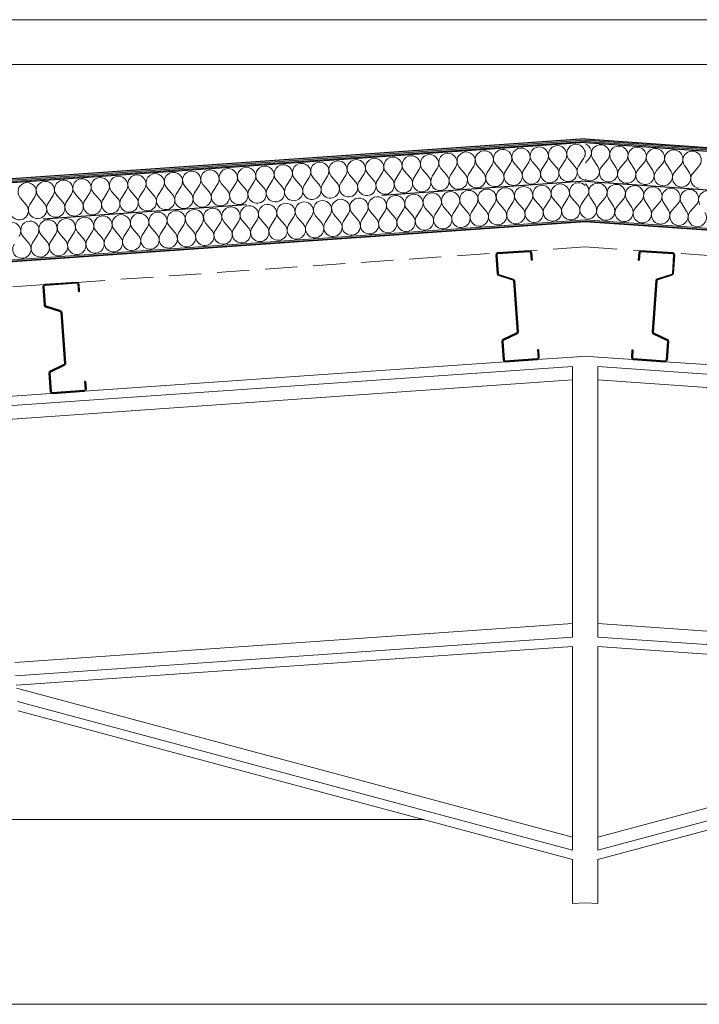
# Model space of a CAD drawing. Header units: millimetres. Extents: x 30792 to 66615, y -300 to 6970.
# Tile 28 of 58: x 47897 to 48956, y 5400 to 6935. Entities that reach past the tile are written whole.
import ezdxf

# ---------------------------------------------------------------- set-up
doc = ezdxf.new("R2010")
doc.units = ezdxf.units.MM
doc.header["$MEASUREMENT"] = 0
for name, pattern in [('Discontinu', [529.166651, 317.499995, -211.666656]), ('Pointillé', [75, 50, -25]), ('Wipeout_Contour', [1000, 0, -1000])]:
    doc.linetypes.add(name, pattern=pattern)
for name, color, linetype in [('Finitions - Etanchéité.5-Etanchéité', 7, 'Continuous'), ('Métal _ Charpente Couverture.Charp_Couv_Bard_Métal', 7, 'Continuous'), ('Métal _ Charpente.Charp_Couv_Bard_Métal', 7, 'Continuous'), ('Métal _ Finitions.Charp_Couv_Bard_Méta', 7, 'Continuous'), ('Nouveau_Plâtrerie _ Plafonds (Finition).Plâtrerie', 7, 'Continuous'), ('Nouveau_Structure _ Murs maçonnés.GO', 7, 'Continuous')]:
    doc.layers.add(name, color=color, linetype=linetype)
pattern_1 = [(135, (0, 0), (79.54951, 79.54951), []), (135, (-26.52, -26.52), (79.54951, 79.54951), [])]

# ---------------------------------------------------------------- blocks, each defined once
blk = doc.blocks.new('Élément de coupe_32')
at = {"layer": 'Nouveau_Structure _ Murs maçonnés.GO', "color": 251, "linetype": 'Continuous', "lineweight": 15, "true_color": 0x6a6a6a}
blk.add_line((40780, 5400), (56777.3, 5400), dxfattribs=at)
blk = doc.blocks.new('*X38')
at = {"layer": 'Finitions - Etanchéité.5-Etanchéité', "linetype": 'Continuous', "lineweight": 15, "true_color": 0x2e45b3}
blk.add_hatch(color=175, dxfattribs=at).paths.add_polyline_path([(63618.3, 5705.5), (63618.3, 5707.5), (48778.3, 6745.3), (48778.3, 6743.3)])
blk = doc.blocks.new('*X39')
at = {"layer": 'Finitions - Etanchéité.5-Etanchéité', "linetype": 'Continuous', "lineweight": 15, "true_color": 0x6a6a6a}
blk.add_hatch(color=251, dxfattribs=at).paths.add_polyline_path([(63618.3, 5707.5), (63618.3, 5709.5), (48778.3, 6747.3), (48778.3, 6745.3)])
blk = doc.blocks.new('*X40')
at = {"layer": 'Finitions - Etanchéité.5-Etanchéité', "linetype": 'Continuous', "lineweight": 15, "true_color": 0xe8e8e8}
blk.add_hatch(color=254, dxfattribs=at).paths.add_polyline_path([(63618.3, 5709.5), (63618.3, 5711.6), (48778.3, 6749.3), (48778.3, 6747.3)])
blk = doc.blocks.new('*X41')
at = {"layer": 'Finitions - Etanchéité.5-Etanchéité', "color": 2, "linetype": 'Continuous', "lineweight": 15, "true_color": 0xfee600}
for p, q in [((48784.6, 6718.5), (48778.3, 6711.1)), ((48790.3, 6718.1), (48798.1, 6706.1)), ((48813.1, 6716.5), (48803.8, 6705.7)), ((48818.8, 6716.1), (48826.6, 6704.1)), ((48841.6, 6714.5), (48832.3, 6703.7)), ((48847.3, 6714.1), (48855.1, 6702.1)), ((48870.1, 6712.5), (48860.8, 6701.7)), ((48875.8, 6712.1), (48883.6, 6700.1)), ((48898.6, 6710.5), (48889.3, 6699.7)), ((48904.3, 6710.1), (48912.1, 6698.1)), ((48927.1, 6708.5), (48917.8, 6697.7)), ((48932.8, 6708.1), (48940.6, 6696.1)), ((48955.6, 6706.5), (48946.3, 6695.7))]:
    blk.add_line(p, q, dxfattribs=at)
for centre, start, end in [((48773.8, 6727.8), 319.1301, 71.8529), ((48802.3, 6725.8), 319.1301, 212.8699), ((48830.8, 6723.8), 319.1301, 212.8699), ((48859.3, 6721.8), 319.1301, 212.8699), ((48887.8, 6719.8), 319.1301, 212.8699), ((48916.3, 6717.8), 319.1301, 212.8699), ((48944.8, 6715.9), 319.1301, 212.8699), ((48786.1, 6698.3), 266, 32.8699), ((48814.6, 6696.3), 139.1301, 266), ((48814.6, 6696.3), 266, 32.8699), ((48843.1, 6694.3), 139.1301, 266), ((48843.1, 6694.3), 266, 32.8699), ((48871.6, 6692.3), 139.1301, 266), ((48871.6, 6692.3), 266, 32.8699), ((48900.1, 6690.3), 139.1301, 266), ((48900.1, 6690.3), 266, 32.8699), ((48928.6, 6688.3), 139.1301, 266), ((48928.6, 6688.3), 266, 32.8699), ((48957.1, 6686.4), 139.1301, 266), ((48786.1, 6698.3), 236.8664, 266)]:
    blk.add_arc(centre, 14.3, start, end, dxfattribs=at)
blk = doc.blocks.new('*X42')
at = {"layer": 'Finitions - Etanchéité.5-Etanchéité', "color": 2, "linetype": 'Continuous', "lineweight": 15, "true_color": 0xfee600}
for p, q in [((48780.5, 6658.6), (48778.3, 6656.1)), ((48786.2, 6658.2), (48793.9, 6646.2)), ((48809, 6656.6), (48799.6, 6645.8)), ((48814.7, 6656.2), (48822.4, 6644.2)), ((48837.5, 6654.6), (48828.1, 6643.8)), ((48843.2, 6654.2), (48850.9, 6642.2)), ((48866, 6652.6), (48856.6, 6641.8)), ((48871.7, 6652.2), (48879.4, 6640.2)), ((48894.5, 6650.6), (48885.1, 6639.8)), ((48900.2, 6650.2), (48907.9, 6638.2)), ((48923, 6648.6), (48913.6, 6637.8)), ((48928.7, 6648.2), (48936.4, 6636.2)), ((48951.5, 6646.7), (48942.1, 6635.8))]:
    blk.add_line(p, q, dxfattribs=at)
for centre, start, end in [((48769.6, 6668), 319.1301, 52.8118), ((48798.1, 6666), 319.1301, 212.8699), ((48826.7, 6664), 319.1301, 212.8699), ((48855.2, 6662), 319.1301, 212.8699), ((48883.7, 6660), 319.1301, 212.8699), ((48912.2, 6658), 319.1301, 212.8699), ((48940.7, 6656), 319.1301, 212.8699), ((48969.2, 6654), 319.1301, 212.8699), ((48781.9, 6638.5), 266, 32.8699), ((48810.4, 6636.5), 139.1301, 266), ((48810.4, 6636.5), 266, 32.8699), ((48838.9, 6634.5), 139.1301, 266), ((48838.9, 6634.5), 266, 32.8699), ((48867.4, 6632.5), 139.1301, 266), ((48867.4, 6632.5), 266, 32.8699), ((48895.9, 6630.5), 139.1301, 266), ((48895.9, 6630.5), 266, 32.8699), ((48924.4, 6628.5), 139.1301, 266), ((48924.4, 6628.5), 266, 32.8699), ((48952.9, 6626.5), 139.1301, 266), ((48952.9, 6626.5), 266, 32.8699), ((48781.9, 6638.5), 255.3084, 266)]:
    blk.add_arc(centre, 14.3, start, end, dxfattribs=at)
blk = doc.blocks.new('Élément de coupe_34')
at = {"layer": 'Finitions - Etanchéité.5-Etanchéité', "linetype": 'Continuous', "lineweight": 15, "true_color": 0x3e35cc}
blk.add_hatch(color=182, dxfattribs=at).paths.add_polyline_path([(63618.3, 5583.2), (63618.3, 5585.2), (48778.3, 6623), (48778.3, 6621)])
at = {"layer": 'Finitions - Etanchéité.5-Etanchéité', "linetype": 'Continuous', "lineweight": 15, "true_color": 0x2e45b3}
h = blk.add_hatch(dxfattribs=at)
h.set_pattern_fill('Acier', color=175, style=0, pattern_type=2)
h.set_pattern_definition([(41, (0, 0), (-73.80664, 84.90483), []), (41, (-24.6, 28.3), (-73.80664, 84.90483), [])])
h.paths.add_polyline_path([(63618.3, 5582.3), (63618.3, 5583.2), (48778.3, 6621), (48778.3, 6620.1)])
at = {"layer": 'Finitions - Etanchéité.5-Etanchéité', "lineweight": 0}
for name in ['*X40', '*X39', '*X38']:
    blk.add_blockref(name, (0, 0), dxfattribs=at)
at = {"color": 254, "linetype": 'Wipeout_Contour', "lineweight": 0, "ltscale": 226218.050054}
blk.add_wipeout([(63618.3, 5645.4), (63618.3, 5705.5), (48778.3, 6743.3), (48778.3, 6683.1)], dxfattribs=at).dxf.layer = 'Finitions - Etanchéité.5-Etanchéité'
at = {"layer": 'Finitions - Etanchéité.5-Etanchéité', "lineweight": 0}
blk.add_blockref('*X41', (0, 0), dxfattribs=at)
at = {"color": 254, "linetype": 'Wipeout_Contour', "lineweight": 0, "ltscale": 226191.088457}
blk.add_wipeout([(63618.3, 5585.2), (63618.3, 5645.4), (48778.3, 6683.1), (48778.3, 6623)], dxfattribs=at).dxf.layer = 'Finitions - Etanchéité.5-Etanchéité'
at = {"layer": 'Finitions - Etanchéité.5-Etanchéité', "color": 7, "linetype": 'Continuous', "lineweight": 25}
for p, q in [((48778.3, 6749.3), (63618.3, 5711.6)), ((48778.3, 6743.3), (63618.3, 5705.5))]:
    blk.add_line(p, q, dxfattribs=at)
at = {"layer": 'Finitions - Etanchéité.5-Etanchéité', "color": 7, "linetype": 'Continuous', "lineweight": 15}
for p, q in [((48778.3, 6747.3), (63618.3, 5709.5)), ((48778.3, 6745.3), (63618.3, 5707.5)), ((48778.3, 6623), (63618.3, 5585.2)), ((48778.3, 6621), (63618.3, 5583.2)), ((48778.3, 6620.1), (63618.3, 5582.3))]:
    blk.add_line(p, q, dxfattribs=at)
at = {"layer": 'Finitions - Etanchéité.5-Etanchéité', "color": 7, "linetype": 'Discontinu', "lineweight": 25}
blk.add_line((48778.3, 6683.1), (63618.3, 5645.4), dxfattribs=at)
at = {"layer": 'Finitions - Etanchéité.5-Etanchéité', "color": 251, "linetype": 'Pointillé', "lineweight": 15, "true_color": 0x6a6a6a}
blk.add_line((48778.3, 6580.9), (49570.5, 6525.5), dxfattribs=at)
at = {"layer": 'Finitions - Etanchéité.5-Etanchéité', "lineweight": 0}
blk.add_blockref('*X42', (0, 0), dxfattribs=at)
blk = doc.blocks.new('*X44')
at = {"layer": 'Finitions - Etanchéité.5-Etanchéité', "linetype": 'Continuous', "lineweight": 15, "true_color": 0x2e45b3}
blk.add_hatch(color=175, dxfattribs=at).paths.add_polyline_path([(33938.3, 5707.5), (33938.3, 5705.5), (48778.3, 6743.3), (48778.3, 6745.3)])
blk = doc.blocks.new('*X45')
at = {"layer": 'Finitions - Etanchéité.5-Etanchéité', "linetype": 'Continuous', "lineweight": 15, "true_color": 0x6a6a6a}
blk.add_hatch(color=251, dxfattribs=at).paths.add_polyline_path([(33938.3, 5709.5), (33938.3, 5707.5), (48778.3, 6745.3), (48778.3, 6747.3)])
blk = doc.blocks.new('*X46')
at = {"layer": 'Finitions - Etanchéité.5-Etanchéité', "linetype": 'Continuous', "lineweight": 15, "true_color": 0xe8e8e8}
blk.add_hatch(color=254, dxfattribs=at).paths.add_polyline_path([(33938.3, 5711.6), (33938.3, 5709.5), (48778.3, 6747.3), (48778.3, 6749.3)])
blk = doc.blocks.new('*X47')
at = {"layer": 'Finitions - Etanchéité.5-Etanchéité', "color": 2, "linetype": 'Continuous', "lineweight": 15, "true_color": 0xfee600}
for p, q in [((48625.6, 6696.8), (48633.3, 6708.8)), ((48648.4, 6698.4), (48639, 6709.2)), ((48654.1, 6698.8), (48661.8, 6710.8)), ((48676.9, 6700.4), (48667.5, 6711.2)), ((48682.6, 6700.8), (48690.3, 6712.8)), ((48705.4, 6702.4), (48696, 6713.2)), ((48711.1, 6702.8), (48718.9, 6714.8)), ((48733.9, 6704.3), (48724.6, 6715.2)), ((48739.6, 6704.7), (48747.4, 6716.7)), ((48762.4, 6706.3), (48753.1, 6717.1)), ((48768.1, 6706.7), (48775.9, 6718.7)), ((48397.6, 6680.8), (48405.3, 6692.8)), ((48420.4, 6682.4), (48411, 6693.2)), ((48426.1, 6682.8), (48433.8, 6694.8)), ((48448.9, 6684.4), (48439.5, 6695.2)), ((48454.6, 6684.8), (48462.3, 6696.8)), ((48477.4, 6686.4), (48468, 6697.2)), ((48483.1, 6686.8), (48490.8, 6698.8)), ((48505.9, 6688.4), (48496.5, 6699.2)), ((48511.6, 6688.8), (48519.3, 6700.8)), ((48534.4, 6690.4), (48525, 6701.2)), ((48540.1, 6690.8), (48547.8, 6702.8)), ((48562.9, 6692.4), (48553.5, 6703.2)), ((48568.6, 6692.8), (48576.3, 6704.8)), ((48591.4, 6694.4), (48582, 6705.2)), ((48597.1, 6694.8), (48604.8, 6706.8)), ((48619.9, 6696.4), (48610.5, 6707.2)), ((48192.4, 6666.5), (48183, 6677.3)), ((48198.1, 6666.9), (48205.8, 6678.9)), ((48220.9, 6668.5), (48211.5, 6679.3)), ((48226.6, 6668.9), (48234.3, 6680.9)), ((48249.4, 6670.5), (48240, 6681.3)), ((48255.1, 6670.9), (48262.8, 6682.9)), ((48277.9, 6672.5), (48268.5, 6683.3)), ((48283.6, 6672.9), (48291.3, 6684.9)), ((48306.4, 6674.5), (48297, 6685.3)), ((48312.1, 6674.9), (48319.8, 6686.8)), ((48334.9, 6676.4), (48325.5, 6687.2)), ((48340.6, 6676.8), (48348.3, 6688.8)), ((48363.4, 6678.4), (48354, 6689.2)), ((48369.1, 6678.8), (48376.8, 6690.8)), ((48391.9, 6680.4), (48382.5, 6691.2)), ((47970, 6650.9), (47977.8, 6662.9)), ((47992.9, 6652.5), (47983.5, 6663.3)), ((47998.6, 6652.9), (48006.3, 6664.9)), ((48021.4, 6654.5), (48012, 6665.3)), ((48027.1, 6654.9), (48034.8, 6666.9)), ((48049.9, 6656.5), (48040.5, 6667.3)), ((48055.6, 6656.9), (48063.3, 6668.9)), ((48078.4, 6658.5), (48069, 6669.3)), ((48084.1, 6658.9), (48091.8, 6670.9)), ((48106.9, 6660.5), (48097.5, 6671.3)), ((48112.6, 6660.9), (48120.3, 6672.9)), ((48135.4, 6662.5), (48126, 6673.3)), ((48141.1, 6662.9), (48148.8, 6674.9)), ((48163.9, 6664.5), (48154.5, 6675.3)), ((48169.6, 6664.9), (48177.3, 6676.9)), ((47907.3, 6646.5), (47898, 6657.4)), ((47913, 6646.9), (47920.8, 6658.9)), ((47935.8, 6648.5), (47926.5, 6659.3)), ((47941.5, 6648.9), (47949.3, 6660.9)), ((47964.3, 6650.5), (47955, 6661.3))]:
    blk.add_line(p, q, dxfattribs=at)
for centre, start, end in [((48735.4, 6724.5), 94, 220.8699), ((48735.4, 6724.5), 327.1301, 94), ((48763.9, 6726.5), 94, 220.8699), ((48763.9, 6726.5), 327.1301, 94), ((48535.8, 6710.5), 94, 220.8699), ((48535.8, 6710.5), 327.1301, 94), ((48564.3, 6712.5), 94, 220.8699), ((48564.3, 6712.5), 327.1301, 94), ((48592.8, 6714.5), 94, 220.8699), ((48592.8, 6714.5), 327.1301, 94), ((48621.3, 6716.5), 94, 220.8699), ((48621.3, 6716.5), 327.1301, 94), ((48649.8, 6718.5), 94, 220.8699), ((48649.8, 6718.5), 327.1301, 94), ((48678.4, 6720.5), 94, 220.8699), ((48678.4, 6720.5), 327.1301, 94), ((48706.9, 6722.5), 94, 220.8699), ((48706.9, 6722.5), 327.1301, 94), ((48792.4, 6728.5), 170.1424, 189.8576), ((48307.8, 6694.6), 94, 220.8699), ((48307.8, 6694.6), 327.1301, 94), ((48336.3, 6696.6), 94, 220.8699), ((48336.3, 6696.6), 327.1301, 94), ((48364.8, 6698.6), 94, 220.8699), ((48364.8, 6698.6), 327.1301, 94), ((48393.3, 6700.6), 94, 220.8699), ((48393.3, 6700.6), 327.1301, 94), ((48421.8, 6702.6), 94, 220.8699), ((48421.8, 6702.6), 327.1301, 94), ((48450.3, 6704.6), 94, 220.8699), ((48450.3, 6704.6), 327.1301, 94), ((48478.8, 6706.6), 94, 220.8699), ((48478.8, 6706.6), 327.1301, 94), ((48507.3, 6708.6), 94, 220.8699), ((48507.3, 6708.6), 327.1301, 94), ((48079.8, 6678.7), 94, 220.8699), ((48079.8, 6678.7), 327.1301, 94), ((48108.3, 6680.7), 94, 220.8699), ((48108.3, 6680.7), 327.1301, 94), ((48136.8, 6682.6), 94, 220.8699), ((48136.8, 6682.6), 327.1301, 94), ((48165.3, 6684.6), 94, 220.8699), ((48165.3, 6684.6), 327.1301, 94), ((48193.8, 6686.6), 94, 220.8699), ((48193.8, 6686.6), 327.1301, 94), ((48222.3, 6688.6), 94, 220.8699), ((48222.3, 6688.6), 327.1301, 94), ((48250.8, 6690.6), 94, 220.8699), ((48250.8, 6690.6), 327.1301, 94), ((48279.3, 6692.6), 94, 220.8699), ((48279.3, 6692.6), 327.1301, 94), ((48580.6, 6685), 147.1301, 40.8699), ((48609.1, 6687), 147.1301, 40.8699), ((48637.6, 6689), 147.1301, 40.8699), ((48666.1, 6691), 147.1301, 40.8699), ((48694.6, 6693), 147.1301, 40.8699), ((48723.1, 6695), 147.1301, 40.8699), ((48751.6, 6697), 147.1301, 40.8699), ((48780.1, 6699), 147.1301, 262.693), ((47908.8, 6666.7), 94, 220.8699), ((47908.8, 6666.7), 327.1301, 94), ((47937.3, 6668.7), 94, 220.8699), ((47937.3, 6668.7), 327.1301, 94), ((47965.8, 6670.7), 94, 220.8699), ((47965.8, 6670.7), 327.1301, 94), ((47994.3, 6672.7), 94, 220.8699), ((47994.3, 6672.7), 327.1301, 94), ((48022.8, 6674.7), 94, 220.8699), ((48022.8, 6674.7), 327.1301, 94), ((48051.3, 6676.7), 94, 220.8699), ((48051.3, 6676.7), 327.1301, 94), ((48352.6, 6669.1), 147.1301, 40.8699), ((48381.1, 6671.1), 147.1301, 40.8699), ((48409.6, 6673.1), 147.1301, 40.8699), ((48438.1, 6675.1), 147.1301, 40.8699), ((48466.6, 6677.1), 147.1301, 40.8699), ((48495.1, 6679.1), 147.1301, 40.8699), ((48523.6, 6681), 147.1301, 40.8699), ((48552.1, 6683), 147.1301, 40.8699), ((48124.6, 6653.1), 147.1301, 40.8699), ((48153.1, 6655.1), 147.1301, 40.8699), ((48181.6, 6657.1), 147.1301, 40.8699), ((48210.1, 6659.1), 147.1301, 40.8699), ((48238.6, 6661.1), 147.1301, 40.8699), ((48267.1, 6663.1), 147.1301, 40.8699), ((48295.6, 6665.1), 147.1301, 40.8699), ((48324.1, 6667.1), 147.1301, 40.8699), ((47925, 6639.2), 147.1301, 40.8699), ((47953.5, 6641.2), 147.1301, 40.8699), ((47982, 6643.2), 147.1301, 40.8699), ((48010.6, 6645.2), 147.1301, 40.8699), ((48039.1, 6647.2), 147.1301, 40.8699), ((48067.6, 6649.2), 147.1301, 40.8699), ((48096.1, 6651.2), 147.1301, 40.8699), ((47896.5, 6637.2), 147.1301, 40.8699)]:
    blk.add_arc(centre, 14.3, start, end, dxfattribs=at)
blk = doc.blocks.new('*X48')
at = {"layer": 'Finitions - Etanchéité.5-Etanchéité', "color": 2, "linetype": 'Continuous', "lineweight": 15, "true_color": 0xfee600}
for p, q in [((48601.3, 6634.9), (48609, 6646.9)), ((48624.1, 6636.5), (48614.7, 6647.3)), ((48629.8, 6636.9), (48637.5, 6648.9)), ((48652.6, 6638.5), (48643.2, 6649.3)), ((48658.3, 6638.9), (48666, 6650.9)), ((48681.1, 6640.5), (48671.7, 6651.3)), ((48686.8, 6640.9), (48694.5, 6652.9)), ((48709.6, 6642.5), (48700.2, 6653.3)), ((48715.3, 6642.9), (48723, 6654.9)), ((48738.1, 6644.5), (48728.7, 6655.3)), ((48743.8, 6644.9), (48751.5, 6656.9)), ((48766.6, 6646.5), (48757.2, 6657.3)), ((48772.3, 6646.9), (48778.3, 6656.2)), ((48396.1, 6620.6), (48386.7, 6631.4)), ((48401.8, 6621), (48409.5, 6633)), ((48424.6, 6622.6), (48415.2, 6633.4)), ((48430.3, 6623), (48438, 6635)), ((48453.1, 6624.6), (48443.7, 6635.4)), ((48458.8, 6625), (48466.5, 6637)), ((48481.6, 6626.6), (48472.2, 6637.4)), ((48487.3, 6627), (48495, 6639)), ((48510.1, 6628.5), (48500.7, 6639.4)), ((48515.8, 6628.9), (48523.5, 6640.9)), ((48538.6, 6630.5), (48529.2, 6641.3)), ((48544.3, 6630.9), (48552, 6642.9)), ((48567.1, 6632.5), (48557.7, 6643.3)), ((48572.8, 6632.9), (48580.5, 6644.9)), ((48595.6, 6634.5), (48586.2, 6645.3)), ((48173.7, 6605), (48181.5, 6617)), ((48196.5, 6606.6), (48187.2, 6617.4)), ((48202.2, 6607), (48210, 6619)), ((48225.1, 6608.6), (48215.7, 6619.4)), ((48230.8, 6609), (48238.5, 6621)), ((48253.6, 6610.6), (48244.2, 6621.4)), ((48259.3, 6611), (48267, 6623)), ((48282.1, 6612.6), (48272.7, 6623.4)), ((48287.8, 6613), (48295.5, 6625)), ((48310.6, 6614.6), (48301.2, 6625.4)), ((48316.3, 6615), (48324, 6627)), ((48339.1, 6616.6), (48329.7, 6627.4)), ((48344.8, 6617), (48352.5, 6629)), ((48367.6, 6618.6), (48358.2, 6629.4)), ((48373.3, 6619), (48381, 6631)), ((47945.7, 6589.1), (47953.5, 6601.1)), ((47968.5, 6590.7), (47959.2, 6601.5)), ((47974.2, 6591.1), (47982, 6603.1)), ((47997, 6592.7), (47987.7, 6603.5)), ((48002.7, 6593.1), (48010.5, 6605.1)), ((48025.5, 6594.7), (48016.2, 6605.5)), ((48031.2, 6595.1), (48039, 6607.1)), ((48054, 6596.7), (48044.7, 6607.5)), ((48059.7, 6597.1), (48067.5, 6609.1)), ((48082.5, 6598.7), (48073.2, 6609.5)), ((48088.2, 6599.1), (48096, 6611.1)), ((48111, 6600.6), (48101.7, 6611.5)), ((48116.7, 6601), (48124.5, 6613)), ((48139.5, 6602.6), (48130.2, 6613.4)), ((48145.2, 6603), (48153, 6615)), ((48168, 6604.6), (48158.7, 6615.4)), ((47911.5, 6586.7), (47902.2, 6597.5)), ((47917.2, 6587.1), (47925, 6599.1)), ((47940, 6588.7), (47930.7, 6599.5))]:
    blk.add_line(p, q, dxfattribs=at)
for centre, start, end in [((48739.5, 6664.6), 94, 220.8699), ((48739.5, 6664.6), 327.1301, 94), ((48768, 6666.6), 94, 220.8699), ((48768, 6666.6), 44.1996, 94), ((48511.5, 6648.7), 94, 220.8699), ((48511.5, 6648.7), 327.1301, 94), ((48540, 6650.7), 94, 220.8699), ((48540, 6650.7), 327.1301, 94), ((48568.5, 6652.7), 94, 220.8699), ((48568.5, 6652.7), 327.1301, 94), ((48597, 6654.7), 94, 220.8699), ((48597, 6654.7), 327.1301, 94), ((48625.5, 6656.7), 94, 220.8699), ((48625.5, 6656.7), 327.1301, 94), ((48654, 6658.7), 94, 220.8699), ((48654, 6658.7), 327.1301, 94), ((48682.5, 6660.7), 94, 220.8699), ((48682.5, 6660.7), 327.1301, 94), ((48711, 6662.7), 94, 220.8699), ((48711, 6662.7), 327.1301, 94), ((48283.5, 6632.8), 94, 220.8699), ((48283.5, 6632.8), 327.1301, 94), ((48312, 6634.7), 94, 220.8699), ((48312, 6634.7), 327.1301, 94), ((48340.5, 6636.7), 94, 220.8699), ((48340.5, 6636.7), 327.1301, 94), ((48369, 6638.7), 94, 220.8699), ((48369, 6638.7), 327.1301, 94), ((48397.5, 6640.7), 94, 220.8699), ((48397.5, 6640.7), 327.1301, 94), ((48426, 6642.7), 94, 220.8699), ((48426, 6642.7), 327.1301, 94), ((48454.5, 6644.7), 94, 220.8699), ((48454.5, 6644.7), 327.1301, 94), ((48483, 6646.7), 94, 220.8699), ((48483, 6646.7), 327.1301, 94), ((48784.3, 6639.1), 147.1301, 245.1553), ((48084, 6618.8), 94, 220.8699), ((48084, 6618.8), 327.1301, 94), ((48112.5, 6620.8), 94, 220.8699), ((48112.5, 6620.8), 327.1301, 94), ((48141, 6622.8), 94, 220.8699), ((48141, 6622.8), 327.1301, 94), ((48169.5, 6624.8), 94, 220.8699), ((48169.5, 6624.8), 327.1301, 94), ((48198, 6626.8), 94, 220.8699), ((48198, 6626.8), 327.1301, 94), ((48226.5, 6628.8), 94, 220.8699), ((48226.5, 6628.8), 327.1301, 94), ((48255, 6630.8), 94, 220.8699), ((48255, 6630.8), 327.1301, 94), ((48556.3, 6623.2), 147.1301, 40.8699), ((48584.8, 6625.2), 147.1301, 40.8699), ((48613.3, 6627.2), 147.1301, 40.8699), ((48641.8, 6629.2), 147.1301, 40.8699), ((48670.3, 6631.2), 147.1301, 40.8699), ((48698.8, 6633.2), 147.1301, 40.8699), ((48727.3, 6635.1), 147.1301, 40.8699), ((48755.8, 6637.1), 147.1301, 40.8699), ((47884.5, 6604.9), 327.1301, 94), ((47913, 6606.8), 94, 220.8699), ((47913, 6606.8), 327.1301, 94), ((47941.5, 6608.8), 94, 220.8699), ((47941.5, 6608.8), 327.1301, 94), ((47970, 6610.8), 94, 220.8699), ((47970, 6610.8), 327.1301, 94), ((47998.5, 6612.8), 94, 220.8699), ((47998.5, 6612.8), 327.1301, 94), ((48027, 6614.8), 94, 220.8699), ((48027, 6614.8), 327.1301, 94), ((48055.5, 6616.8), 94, 220.8699), ((48055.5, 6616.8), 327.1301, 94), ((48328.3, 6607.2), 147.1301, 40.8699), ((48356.8, 6609.2), 147.1301, 40.8699), ((48385.3, 6611.2), 147.1301, 40.8699), ((48413.8, 6613.2), 147.1301, 40.8699), ((48442.3, 6615.2), 147.1301, 40.8699), ((48470.8, 6617.2), 147.1301, 40.8699), ((48499.3, 6619.2), 147.1301, 40.8699), ((48527.8, 6621.2), 147.1301, 40.8699), ((48100.2, 6591.3), 147.1301, 40.8699), ((48128.7, 6593.3), 147.1301, 40.8699), ((48157.2, 6595.3), 147.1301, 40.8699), ((48185.7, 6597.3), 147.1301, 40.8699), ((48214.2, 6599.3), 147.1301, 40.8699), ((48242.8, 6601.3), 147.1301, 40.8699), ((48271.3, 6603.3), 147.1301, 40.8699), ((48299.8, 6605.3), 147.1301, 40.8699), ((47900.7, 6577.3), 147.1301, 40.8699), ((47929.2, 6579.3), 147.1301, 40.8699), ((47957.7, 6581.3), 147.1301, 40.8699), ((47986.2, 6583.3), 147.1301, 40.8699), ((48014.7, 6585.3), 147.1301, 40.8699), ((48043.2, 6587.3), 147.1301, 40.8699), ((48071.7, 6589.3), 147.1301, 40.8699)]:
    blk.add_arc(centre, 14.3, start, end, dxfattribs=at)
blk = doc.blocks.new('Élément de coupe_35')
at = {"layer": 'Finitions - Etanchéité.5-Etanchéité', "linetype": 'Continuous', "lineweight": 15, "true_color": 0x3e35cc}
blk.add_hatch(color=182, dxfattribs=at).paths.add_polyline_path([(33938.3, 5585.2), (33938.3, 5583.2), (48778.3, 6621), (48778.3, 6623)])
at = {"layer": 'Finitions - Etanchéité.5-Etanchéité', "linetype": 'Continuous', "lineweight": 15, "true_color": 0x2e45b3}
h = blk.add_hatch(dxfattribs=at)
h.set_pattern_fill('Acier', color=175, style=0, pattern_type=2)
h.set_pattern_definition([(49, (0, 0), (-84.90483, 73.80664), []), (49, (-28.3, 24.6), (-84.90483, 73.80664), [])])
h.paths.add_polyline_path([(33938.3, 5583.2), (33938.3, 5582.3), (48778.3, 6620.1), (48778.3, 6621)])
at = {"layer": 'Finitions - Etanchéité.5-Etanchéité', "lineweight": 0}
for name in ['*X46', '*X45', '*X44']:
    blk.add_blockref(name, (0, 0), dxfattribs=at)
at = {"color": 254, "linetype": 'Wipeout_Contour', "lineweight": 0, "ltscale": 167295.306483}
blk.add_wipeout([(33938.3, 5705.5), (33938.3, 5645.4), (48778.3, 6683.1), (48778.3, 6743.3)], dxfattribs=at).dxf.layer = 'Finitions - Etanchéité.5-Etanchéité'
at = {"layer": 'Finitions - Etanchéité.5-Etanchéité', "lineweight": 0}
blk.add_blockref('*X47', (0, 0), dxfattribs=at)
at = {"color": 254, "linetype": 'Wipeout_Contour', "lineweight": 0, "ltscale": 167259.239096}
blk.add_wipeout([(33938.3, 5645.4), (33938.3, 5585.2), (48778.3, 6623), (48778.3, 6683.1)], dxfattribs=at).dxf.layer = 'Finitions - Etanchéité.5-Etanchéité'
at = {"layer": 'Finitions - Etanchéité.5-Etanchéité', "color": 7, "linetype": 'Continuous', "lineweight": 25}
for p, q in [((48778.3, 6749.3), (33938.3, 5711.6)), ((48778.3, 6743.3), (33938.3, 5705.5))]:
    blk.add_line(p, q, dxfattribs=at)
at = {"layer": 'Finitions - Etanchéité.5-Etanchéité', "color": 7, "linetype": 'Continuous', "lineweight": 15}
for p, q in [((48778.3, 6747.3), (33938.3, 5709.5)), ((48778.3, 6745.3), (33938.3, 5707.5)), ((48778.3, 6623), (33938.3, 5585.2)), ((48778.3, 6621), (33938.3, 5583.2)), ((48778.3, 6620.1), (33938.3, 5582.3))]:
    blk.add_line(p, q, dxfattribs=at)
at = {"layer": 'Finitions - Etanchéité.5-Etanchéité', "color": 7, "linetype": 'Discontinu', "lineweight": 25}
blk.add_line((48778.3, 6683.1), (33938.3, 5645.4), dxfattribs=at)
at = {"layer": 'Finitions - Etanchéité.5-Etanchéité', "color": 251, "linetype": 'Pointillé', "lineweight": 15, "true_color": 0x6a6a6a}
for p, q in [((48778.3, 6580.9), (47986.1, 6525.5)), ((47936.2, 6522), (46539.6, 6424.3))]:
    blk.add_line(p, q, dxfattribs=at)
at = {"layer": 'Finitions - Etanchéité.5-Etanchéité', "lineweight": 0}
blk.add_blockref('*X48', (0, 0), dxfattribs=at)
blk = doc.blocks.new('Élément de coupe_48')
at = {"layer": 'Métal _ Charpente Couverture.Charp_Couv_Bard_Métal', "linetype": 'Continuous', "lineweight": 15, "true_color": 0x2e45b3}
h = blk.add_hatch(dxfattribs=at)
h.set_pattern_fill('Acier', color=175, style=0, pattern_type=2)
h.set_pattern_definition(pattern_1)
h.paths.add_polyline_path([(48865, 6574.7), (48862.8, 6574), (48861.8, 6572), (48860.9, 6560), (48862.4, 6559.9), (48863.3, 6571.9), (48863.8, 6572.9), (48864.9, 6573.3), (48914.7, 6569.8), (48915.8, 6569.3), (48916.1, 6568.2), (48914.1, 6539.3), (48913.8, 6538.4), (48913.1, 6537.9), (48890.3, 6530.6), (48888.9, 6529.6), (48888.3, 6528), (48882.7, 6448.2), (48883.1, 6446.5), (48884.4, 6445.3), (48905.9, 6434.9), (48906.5, 6434.3), (48906.7, 6433.5), (48904.7, 6404.6), (48904.2, 6403.5), (48903.1, 6403.2), (48853.2, 6406.7), (48852.2, 6407.2), (48851.8, 6408.3), (48852.7, 6420.2), (48851.2, 6420.3), (48850.3, 6408.4), (48851, 6406.2), (48853.1, 6405.2), (48903, 6401.7), (48905.2, 6402.4), (48906.2, 6404.5), (48908.2, 6433.4), (48907.8, 6435.1), (48906.5, 6436.3), (48885, 6446.7), (48884.4, 6447.3), (48884.2, 6448.1), (48889.8, 6527.9), (48890.1, 6528.7), (48890.8, 6529.2), (48913.5, 6536.5), (48915, 6537.5), (48915.6, 6539.2), (48917.6, 6568.1), (48916.9, 6570.2), (48914.8, 6571.3)])
at = {"layer": 'Métal _ Charpente Couverture.Charp_Couv_Bard_Métal', "color": 7, "linetype": 'Continuous', "lineweight": 25}
for p, q in [((48860.9, 6560), (48862.4, 6559.9)), ((48851.2, 6420.3), (48852.7, 6420.2))]:
    blk.add_line(p, q, dxfattribs=at)
at = {"layer": 'Métal _ Charpente Couverture.Charp_Couv_Bard_Métal', "color": 7, "linetype": 'Continuous', "lineweight": 25, "flags": 128}
for points in [[(48862.8, 6574), (48861.8, 6572), (48860.9, 6560)], [(48863.8, 6572.9), (48863.3, 6571.9), (48862.4, 6559.9)], [(48916.9, 6570.2), (48914.8, 6571.3), (48865, 6574.7), (48862.8, 6574)], [(48915.8, 6569.3), (48914.7, 6569.8), (48864.9, 6573.3), (48863.8, 6572.9)], [(48916.9, 6570.2), (48917.6, 6568.1), (48915.6, 6539.2), (48915, 6537.5)], [(48915.8, 6569.3), (48916.1, 6568.2), (48914.1, 6539.3), (48913.8, 6538.4)], [(48888.9, 6529.6), (48888.3, 6528), (48882.7, 6448.2), (48883.1, 6446.5)], [(48890.1, 6528.7), (48889.8, 6527.9), (48884.2, 6448.1), (48884.4, 6447.3)], [(48913.8, 6538.4), (48913.1, 6537.9), (48890.3, 6530.6), (48888.9, 6529.6)], [(48915, 6537.5), (48913.5, 6536.5), (48890.8, 6529.2), (48890.1, 6528.7)], [(48884.4, 6447.3), (48885, 6446.7), (48906.5, 6436.3), (48907.8, 6435.1)], [(48883.1, 6446.5), (48884.4, 6445.3), (48905.9, 6434.9), (48906.5, 6434.3)], [(48906.5, 6434.3), (48906.7, 6433.5), (48904.7, 6404.6), (48904.2, 6403.5)], [(48907.8, 6435.1), (48908.2, 6433.4), (48906.2, 6404.5), (48905.2, 6402.4)], [(48851.2, 6420.3), (48850.3, 6408.4), (48851, 6406.2)], [(48852.7, 6420.2), (48851.8, 6408.3), (48852.2, 6407.2)], [(48851, 6406.2), (48853.1, 6405.2), (48903, 6401.7), (48905.2, 6402.4)], [(48852.2, 6407.2), (48853.2, 6406.7), (48903.1, 6403.2), (48904.2, 6403.5)]]:
    blk.add_lwpolyline(points, dxfattribs=at)
blk = doc.blocks.new('Élément de coupe_59')
at = {"layer": 'Métal _ Charpente Couverture.Charp_Couv_Bard_Métal', "linetype": 'Continuous', "lineweight": 15, "true_color": 0x2e45b3}
h = blk.add_hatch(dxfattribs=at)
h.set_pattern_fill('Acier', color=175, style=0, pattern_type=2)
h.set_pattern_definition(pattern_1)
h.paths.add_polyline_path([(47986.1, 6525.5), (47936.2, 6522), (47934.2, 6520.9), (47933.4, 6518.8), (47935.4, 6489.9), (47936.1, 6488.2), (47937.5, 6487.2), (47960.3, 6479.9), (47961, 6479.4), (47961.3, 6478.6), (47966.9, 6398.8), (47966.7, 6398), (47966, 6397.4), (47944.5, 6387), (47943.2, 6385.8), (47942.8, 6384.1), (47944.9, 6355.2), (47945.9, 6353.1), (47948.1, 6352.4), (47997.9, 6355.9), (48000, 6356.9), (48000.7, 6359.1), (47999.9, 6371), (47998.4, 6370.9), (47999.2, 6359), (47998.9, 6357.9), (47997.8, 6357.4), (47948, 6353.9), (47946.9, 6354.2), (47946.4, 6355.3), (47944.3, 6384.2), (47944.5, 6385), (47945.2, 6385.6), (47966.7, 6396), (47968, 6397.2), (47968.4, 6398.9), (47962.8, 6478.7), (47962.2, 6480.3), (47960.7, 6481.4), (47938, 6488.7), (47937.3, 6489.2), (47936.9, 6490), (47934.9, 6518.9), (47935.3, 6520), (47936.3, 6520.5), (47986.2, 6524), (47987.3, 6523.6), (47987.8, 6522.6), (47988.6, 6510.6), (47990.1, 6510.7), (47989.3, 6522.7), (47988.3, 6524.7)])
at = {"layer": 'Métal _ Charpente Couverture.Charp_Couv_Bard_Métal', "color": 7, "linetype": 'Continuous', "lineweight": 25}
for p, q in [((47986.1, 6525.5), (47936.2, 6522)), ((47986.1, 6525.5), (47988.3, 6524.7)), ((47936.2, 6522), (47934.2, 6520.9)), ((47990.1, 6510.7), (47988.6, 6510.6)), ((47999.9, 6371), (47998.4, 6370.9))]:
    blk.add_line(p, q, dxfattribs=at)
at = {"layer": 'Métal _ Charpente Couverture.Charp_Couv_Bard_Métal', "color": 7, "linetype": 'Continuous', "lineweight": 25, "flags": 128}
for points in [[(47987.3, 6523.6), (47986.2, 6524), (47936.3, 6520.5), (47935.3, 6520)], [(47988.3, 6524.7), (47989.3, 6522.7), (47990.1, 6510.7)], [(47934.2, 6520.9), (47933.4, 6518.8), (47935.4, 6489.9), (47936.1, 6488.2)], [(47935.3, 6520), (47934.9, 6518.9), (47936.9, 6490), (47937.3, 6489.2)], [(47987.3, 6523.6), (47987.8, 6522.6), (47988.6, 6510.6)], [(47936.1, 6488.2), (47937.5, 6487.2), (47960.3, 6479.9), (47961, 6479.4)], [(47937.3, 6489.2), (47938, 6488.7), (47960.7, 6481.4), (47962.2, 6480.3)], [(47961, 6479.4), (47961.3, 6478.6), (47966.9, 6398.8), (47966.7, 6398)], [(47962.2, 6480.3), (47962.8, 6478.7), (47968.4, 6398.9), (47968, 6397.2)], [(47943.2, 6385.8), (47942.8, 6384.1), (47944.9, 6355.2), (47945.9, 6353.1)], [(47966.7, 6398), (47966, 6397.4), (47944.5, 6387), (47943.2, 6385.8)], [(47968, 6397.2), (47966.7, 6396), (47945.2, 6385.6), (47944.5, 6385)], [(47944.5, 6385), (47944.3, 6384.2), (47946.4, 6355.3), (47946.9, 6354.2)], [(47998.4, 6370.9), (47999.2, 6359), (47998.9, 6357.9)], [(47999.9, 6371), (48000.7, 6359.1), (48000, 6356.9)], [(47945.9, 6353.1), (47948.1, 6352.4), (47997.9, 6355.9), (48000, 6356.9)], [(47946.9, 6354.2), (47948, 6353.9), (47997.8, 6357.4), (47998.9, 6357.9)]]:
    blk.add_lwpolyline(points, dxfattribs=at)
blk = doc.blocks.new('Élément de coupe_60')
at = {"layer": 'Métal _ Charpente Couverture.Charp_Couv_Bard_Métal', "linetype": 'Continuous', "lineweight": 15, "true_color": 0x2e45b3}
h = blk.add_hatch(dxfattribs=at)
h.set_pattern_fill('Acier', color=175, style=0, pattern_type=2)
h.set_pattern_definition(pattern_1)
h.paths.add_polyline_path([(48691.6, 6574.7), (48641.7, 6571.3), (48639.7, 6570.2), (48638.9, 6568.1), (48641, 6539.2), (48641.6, 6537.5), (48643, 6536.5), (48665.8, 6529.2), (48666.5, 6528.7), (48666.8, 6527.9), (48672.4, 6448.1), (48672.2, 6447.3), (48671.6, 6446.7), (48650.1, 6436.3), (48648.8, 6435.1), (48648.4, 6433.4), (48650.4, 6404.5), (48651.4, 6402.4), (48653.6, 6401.7), (48703.5, 6405.2), (48705.5, 6406.2), (48706.2, 6408.4), (48705.4, 6420.3), (48703.9, 6420.2), (48704.8, 6408.3), (48704.4, 6407.2), (48703.4, 6406.7), (48653.5, 6403.2), (48652.4, 6403.5), (48651.9, 6404.6), (48649.9, 6433.5), (48650.1, 6434.3), (48650.7, 6434.9), (48672.2, 6445.3), (48673.5, 6446.5), (48673.9, 6448.2), (48668.3, 6528), (48667.7, 6529.6), (48666.2, 6530.6), (48643.5, 6537.9), (48642.8, 6538.4), (48642.5, 6539.3), (48640.4, 6568.2), (48640.8, 6569.3), (48641.8, 6569.8), (48691.7, 6573.3), (48692.8, 6572.9), (48693.3, 6571.9), (48694.1, 6559.9), (48695.6, 6560), (48694.8, 6572), (48693.8, 6574)])
at = {"layer": 'Métal _ Charpente Couverture.Charp_Couv_Bard_Métal', "color": 7, "linetype": 'Continuous', "lineweight": 25}
for p, q in [((48695.6, 6560), (48694.1, 6559.9)), ((48705.4, 6420.3), (48703.9, 6420.2))]:
    blk.add_line(p, q, dxfattribs=at)
at = {"layer": 'Métal _ Charpente Couverture.Charp_Couv_Bard_Métal', "color": 7, "linetype": 'Continuous', "lineweight": 25, "flags": 128}
for points in [[(48639.7, 6570.2), (48638.9, 6568.1), (48641, 6539.2), (48641.6, 6537.5)], [(48693.8, 6574), (48691.6, 6574.7), (48641.7, 6571.3), (48639.7, 6570.2)], [(48692.8, 6572.9), (48691.7, 6573.3), (48641.8, 6569.8), (48640.8, 6569.3)], [(48692.8, 6572.9), (48693.3, 6571.9), (48694.1, 6559.9)], [(48693.8, 6574), (48694.8, 6572), (48695.6, 6560)], [(48640.8, 6569.3), (48640.4, 6568.2), (48642.5, 6539.3), (48642.8, 6538.4)], [(48641.6, 6537.5), (48643, 6536.5), (48665.8, 6529.2), (48666.5, 6528.7)], [(48642.8, 6538.4), (48643.5, 6537.9), (48666.2, 6530.6), (48667.7, 6529.6)], [(48666.5, 6528.7), (48666.8, 6527.9), (48672.4, 6448.1), (48672.2, 6447.3)], [(48667.7, 6529.6), (48668.3, 6528), (48673.9, 6448.2), (48673.5, 6446.5)], [(48672.2, 6447.3), (48671.6, 6446.7), (48650.1, 6436.3), (48648.8, 6435.1)], [(48648.8, 6435.1), (48648.4, 6433.4), (48650.4, 6404.5), (48651.4, 6402.4)], [(48650.1, 6434.3), (48649.9, 6433.5), (48651.9, 6404.6), (48652.4, 6403.5)], [(48673.5, 6446.5), (48672.2, 6445.3), (48650.7, 6434.9), (48650.1, 6434.3)], [(48703.9, 6420.2), (48704.8, 6408.3), (48704.4, 6407.2)], [(48705.4, 6420.3), (48706.2, 6408.4), (48705.5, 6406.2)], [(48651.4, 6402.4), (48653.6, 6401.7), (48703.5, 6405.2), (48705.5, 6406.2)], [(48652.4, 6403.5), (48653.5, 6403.2), (48703.4, 6406.7), (48704.4, 6407.2)]]:
    blk.add_lwpolyline(points, dxfattribs=at)
blk = doc.blocks.new('Élément de coupe_63')
at = {"layer": 'Métal _ Finitions.Charp_Couv_Bard_Méta', "color": 7, "linetype": 'Continuous', "lineweight": 15}
for p, q in [((44748.8, 6935), (52855.4, 6935)), ((44940.1, 6865), (52658.3, 6865))]:
    blk.add_line(p, q, dxfattribs=at)
blk = doc.blocks.new('Élément de coupe_73')
at = {"layer": 'Nouveau_Plâtrerie _ Plafonds (Finition).Plâtrerie', "color": 7, "linetype": 'Continuous', "lineweight": 15}
blk.add_line((44897, 5687.9), (48527.1, 5687.9), dxfattribs=at)
blk = doc.blocks.new('Élément de coupe_103')
at = {"layer": 'Métal _ Charpente.Charp_Couv_Bard_Métal', "color": 7, "linetype": 'Continuous', "lineweight": 15}
for p, q in [((48853, 6405.2), (48798.2, 6409)), ((49558.6, 6355.9), (48903.1, 6401.7)), ((49695, 6331.7), (48798.2, 6394.4)), ((49693.6, 6310.8), (48798.2, 6373.4)), ((49696, 6346.3), (49608.5, 6352.4)), ((49667.1, 5932.9), (48798.2, 5993.6)), ((49665.7, 5911.9), (48798.2, 5972.6)), ((49664.7, 5897.4), (48798.2, 5957.9)), ((49664.3, 5893), (48798.2, 5660.8)), ((49662.9, 5872), (48798.2, 5640.2)), ((49661.9, 5857.5), (48798.2, 5626))]:
    blk.add_line(p, q, dxfattribs=at)
blk = doc.blocks.new('Élément de coupe_104')
at = {"layer": 'Métal _ Charpente.Charp_Couv_Bard_Métal', "color": 7, "linetype": 'Continuous', "lineweight": 15}
for p, q in [((48778.6, 6410.4), (48798.2, 6409)), ((48798.2, 6394.4), (48798.2, 5972.6)), ((48798.2, 5957.9), (48798.2, 5640.2)), ((48798.2, 5626), (48798.2, 5557)), ((48778.6, 5558.3), (48798.2, 5557))]:
    blk.add_line(p, q, dxfattribs=at)
blk = doc.blocks.new('Élément de coupe_110')
at = {"layer": 'Métal _ Charpente.Charp_Couv_Bard_Métal', "color": 7, "linetype": 'Continuous', "lineweight": 15}
for p, q in [((47860.5, 6346.2), (48653.6, 6401.7)), ((48703.5, 6405.2), (48758.3, 6409)), ((47861.5, 6331.7), (48758.3, 6394.4)), ((47863, 6310.7), (48758.3, 6373.3)), ((47889.4, 5932.8), (48758.3, 5993.6)), ((47890.9, 5911.9), (48758.3, 5972.5)), ((47891.9, 5897.3), (48758.3, 5957.9)), ((47892.2, 5892.9), (48758.3, 5660.8)), ((47893.7, 5872), (48758.3, 5640.2)), ((47894.7, 5857.4), (48758.3, 5625.9))]:
    blk.add_line(p, q, dxfattribs=at)
blk = doc.blocks.new('Élément de coupe_111')
at = {"layer": 'Métal _ Charpente.Charp_Couv_Bard_Métal', "color": 7, "linetype": 'Continuous', "lineweight": 15}
for p, q in [((48778.6, 6410.4), (48758.3, 6409)), ((48758.3, 5972.5), (48758.3, 6394.4)), ((48758.3, 5640.2), (48758.3, 5957.9)), ((48758.3, 5556.9), (48758.3, 5625.9)), ((48778.6, 5558.3), (48758.3, 5556.9))]:
    blk.add_line(p, q, dxfattribs=at)

msp = doc.modelspace()

# ---------------------------------------------------------------- block references
at = {"layer": 'Finitions - Etanchéité.5-Etanchéité', "lineweight": 0}
msp.add_blockref('Élément de coupe_34', (0, 0), dxfattribs=at)
at = {"layer": 'Métal _ Finitions.Charp_Couv_Bard_Méta', "lineweight": 0}
msp.add_blockref('Élément de coupe_63', (0, 0), dxfattribs=at)
at = {"layer": 'Nouveau_Structure _ Murs maçonnés.GO', "lineweight": 0}
msp.add_blockref('Élément de coupe_32', (0, 0), dxfattribs=at)

# ---------------------------------------------------------------- next in the draw order: block references
at = {"layer": 'Finitions - Etanchéité.5-Etanchéité', "lineweight": 0}
msp.add_blockref('Élément de coupe_35', (0, 0), dxfattribs=at)
at = {"layer": 'Métal _ Charpente Couverture.Charp_Couv_Bard_Métal', "lineweight": 0}
msp.add_blockref('Élément de coupe_48', (0, 0), dxfattribs=at)
at = {"layer": 'Métal _ Charpente.Charp_Couv_Bard_Métal', "lineweight": 0}
msp.add_blockref('Élément de coupe_103', (0, 0), dxfattribs=at)

# ---------------------------------------------------------------- next in the draw order: block references
at = {"layer": 'Métal _ Charpente Couverture.Charp_Couv_Bard_Métal', "lineweight": 0}
for name in ['Élément de coupe_60', 'Élément de coupe_59']:
    msp.add_blockref(name, (0, 0), dxfattribs=at)
at = {"layer": 'Métal _ Charpente.Charp_Couv_Bard_Métal', "lineweight": 0}
for name in ['Élément de coupe_110', 'Élément de coupe_111', 'Élément de coupe_104']:
    msp.add_blockref(name, (0, 0), dxfattribs=at)
at = {"layer": 'Nouveau_Plâtrerie _ Plafonds (Finition).Plâtrerie', "lineweight": 0}
msp.add_blockref('Élément de coupe_73', (0, 0), dxfattribs=at)

doc.saveas('drawing.dxf')
